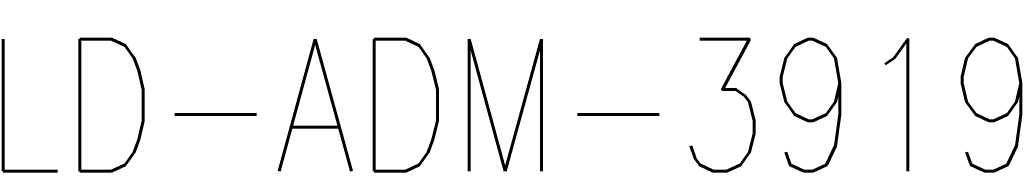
# Model space of a CAD drawing. Header units: millimetres. Extents: x 0 to 118318689, y 0 to 490460760.
# Tile 49 of 117: x 118049145 to 118318689, y 484638594 to 484675871. Entities that reach past the tile are written whole.
import ezdxf
from ezdxf.enums import TextEntityAlignment as Align

# ---------------------------------------------------------------- set-up
doc = ezdxf.new("R2010")
doc.units = ezdxf.units.MM
doc.header["$LTSCALE"] = 200
doc.layers.get('0').update_dxf_attribs({"color": 8})
doc.layers.add('LD-I-lekdetectiecode', color=7, linetype='Continuous')
doc.styles.add('DIN17', font='ROMANS.SHX', dxfattribs={"width": 0.9})

# ---------------------------------------------------------------- blocks, each defined once
blk = doc.blocks.new('LR-hyp')
at = {"color": 7, "linetype": 'ByBlock', "lineweight": -3, "style": 'DIN17', "width": 0.9}
blk.add_attdef('*1', text='', height=1.8, dxfattribs=at).set_placement((0, 0), align=Align.MIDDLE)
at = {"color": 7, "linetype": 'ByBlock', "lineweight": -2, "style": 'DIN17', "width": 0.9, "flags": 1}
blk.add_attdef('*2', text='', height=1.8, dxfattribs=at).set_placement((0, -5), align=Align.MIDDLE)

msp = doc.modelspace()

# ---------------------------------------------------------------- block references
at = {"layer": 'LD-I-lekdetectiecode', "linetype": 'Continuous'}
ref = msp.add_blockref('LR-hyp', (118182878, 484652566), dxfattribs=dict(at, xscale=20000, yscale=20000, zscale=20000))
ref.add_attrib('*1', 'LD-ADM-3919', dxfattribs={"layer": '0', "color": 0, "linetype": 'ByBlock', "lineweight": -3, "height": 36000, "style": 'DIN17', "width": 0.9}).set_placement((118182878, 484652566), align=Align.MIDDLE)

doc.saveas('drawing.dxf')
